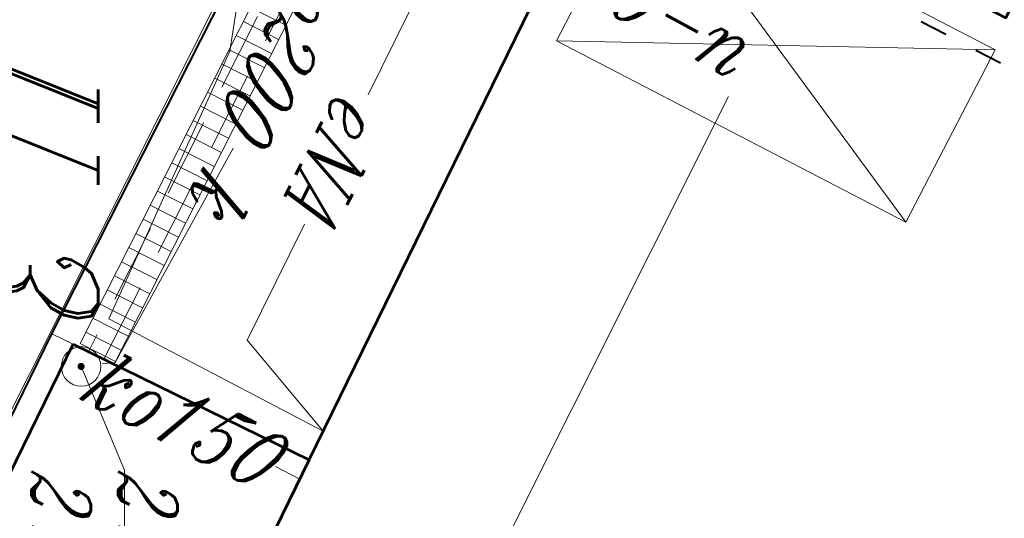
# Model space of a CAD drawing. Header units: millimetres. Extents: x -9598 to -9388, y -264557 to -264347.
# Tile 31 of 44: x -9437.67 to -9425.23, y -264437.77 to -264431.48. Entities that reach past the tile are written whole.
import ezdxf
from ezdxf.enums import TextEntityAlignment as Align

# ---------------------------------------------------------------- set-up
doc = ezdxf.new("R2010")
doc.units = ezdxf.units.MM
doc.linetypes.add('Rakowicka 531_1 wstępna wersja$0$KTCR02-500', pattern=[1.5, 1, -0.5])
doc.linetypes.add('Rakowicka 531_1 wstępna wersja$0$PTTU04-500', pattern=[1.5, 1, -0.5])
doc.layers.get('0').update_dxf_attribs({"color": 20, "lineweight": 35})
for name, color, linetype, lineweight in [('-- CO_opis', 11, 'Continuous', 0), ('-- CO_z', 51, 'Continuous', 9), ('Rakowicka 531_1 wstępna wersja$0$EGBB01', 250, 'Continuous', 0), ('Rakowicka 531_1 wstępna wersja$0$EGBD03', 250, 'Continuous', 0), ('Rakowicka 531_1 wstępna wersja$0$EPGPO_216', 7, 'Continuous', 0), ('Rakowicka 531_1 wstępna wersja$0$KTCR02', 250, 'Continuous', 0), ('Rakowicka 531_1 wstępna wersja$0$KTOK05_01', 250, 'Continuous', 0), ('Rakowicka 531_1 wstępna wersja$0$PRGG04', 250, 'Continuous', 0), ('Rakowicka 531_1 wstępna wersja$0$PTTU04', 250, 'Continuous', 0), ('Rakowicka 531_1 wstępna wersja$0$SUPE_01', 250, 'Continuous', 0), ('Rakowicka 531_1 wstępna wersja$0$SUPG_01', 250, 'Continuous', 0), ('Rakowicka 531_1 wstępna wersja$0$SUPK_01', 250, 'Continuous', 0), ('Rakowicka 531_1 wstępna wersja$0$SUUS15_05_K', 250, 'Continuous', 0)]:
    doc.layers.add(name, color=color, linetype=linetype, lineweight=lineweight)
doc.layers.add('-- RAMKA', color=11, linetype='Continuous')
doc.layers.add('Rakowicka 531_1 wstępna wersja$0$GULKDK', color=7, linetype='Continuous', lineweight=13, true_color=0x0a0909)
doc.layers.add('Rakowicka 531_1 wstępna wersja$0$GUPKSH', color=7, linetype='Continuous', lineweight=0, true_color=0x803300)
doc.styles.add('Rakowicka 531_1 wstępna wersja$0$Style-ITALIC_1250 I 0.20944', font='ITALIC_1250.shx', dxfattribs={"oblique": 12})

# ---------------------------------------------------------------- blocks, each defined once
blk = doc.blocks.new('Rakowicka 531_1 wstępna wersja$0$GUPKSH1')
at = {"layer": 'Rakowicka 531_1 wstępna wersja$0$GUPKSH', "linetype": 'Continuous', "lineweight": 13}
blk.add_hatch(color=36, dxfattribs=at).paths.add_polyline_path([(0, -0.45), (-0.11647, -0.43467), (-0.225, -0.38971), (-0.3182, -0.3182), (-0.38971, -0.225), (-0.43467, -0.11647), (-0.45, 0), (-0.43467, 0.11647), (-0.38971, 0.225), (-0.3182, 0.3182), (-0.225, 0.38971), (-0.11647, 0.43467), (0, 0.45), (0.11647, 0.43467), (0.225, 0.38971), (0.3182, 0.3182), (0.38971, 0.225), (0.43467, 0.11647), (0.45, 0), (0.43467, -0.11647), (0.38971, -0.225), (0.3182, -0.3182), (0.225, -0.38971), (0.11647, -0.43467)])
blk = doc.blocks.new('Rakowicka 531_1 wstępna wersja$0$GULKDK2')
at = {"color": 0, "flags": 128}
blk.add_lwpolyline([(0, 2.5), (0, -2.5)], dxfattribs=at)
blk = doc.blocks.new('Rakowicka 531_1 wstępna wersja$0$GULKDK1')
at = {"color": 0, "flags": 128}
blk.add_lwpolyline([(0, 2.5), (0, -2.5)], dxfattribs=at)
blk = doc.blocks.new('Rakowicka 531_1 wstępna wersja$0$SUUS15_05_K')
at = {"layer": 'Rakowicka 531_1 wstępna wersja$0$SUUS15_05_K', "color": 36, "linetype": 'Continuous', "lineweight": 13}
blk.add_circle((0, 0), 0.25, dxfattribs=at)
blk = doc.blocks.new('Rakowicka 531_1 wstępna wersja')
at = {"layer": 'Rakowicka 531_1 wstępna wersja$0$EGBB01', "color": 250, "linetype": 'Continuous', "lineweight": 53, "flags": 128}
for points in [[(7425321.77, 5549106.21), (7425324.28, 5549111.05), (7425322.67, 5549111.9), (7425325.03, 5549116.66), (7425326.59, 5549115.76), (7425328.55, 5549119.68), (7425341.8, 5549113.09), (7425335.07, 5549099.71), (7425329.86, 5549102.25), (7425321.77, 5549106.21)], [(7425328.4, 5549099.27), (7425329.86, 5549102.25), (7425335.07, 5549099.71), (7425333.55, 5549096.75), (7425328.4, 5549099.27)]]:
    blk.add_lwpolyline(points, close=True, dxfattribs=at)
at = {"layer": 'Rakowicka 531_1 wstępna wersja$0$EGBD03', "color": 96, "linetype": 'Continuous', "lineweight": 13, "flags": 128}
blk.add_lwpolyline([(7425322.67, 5549124.6), (7425344.1, 5549113.78), (7425334.47, 5549095.85), (7425313.32, 5549106.49), (7425322.67, 5549124.6)], close=True, dxfattribs=at)
blk.add_lwpolyline([(7425330.541, 5549078.787), (7425329.63, 5549076.9), (7425328.84, 5549075.25), (7425311.48, 5549083.92), (7425305.85, 5549086.73), (7425303.71, 5549087.75), (7425313.32, 5549106.49), (7425334.47, 5549095.85), (7425337.41, 5549094.37), (7425337.57, 5549094.29), (7425336.35, 5549091.95), (7425336.681, 5549091.785)], dxfattribs=at)
at = {"layer": 'Rakowicka 531_1 wstępna wersja$0$GULKDK', "color": 18, "linetype": 'Continuous', "lineweight": 13, "true_color": 0x0a0909, "flags": 128}
for points in [[(7425328.392, 5549099.357), (7425320.427, 5549103.397), (7425313.674, 5549107.646), (7425316.941, 5549114.007), (7425317.267, 5549114.672), (7425319.898, 5549119.788), (7425321.57, 5549118.917)], [(7425328.618, 5549099.803), (7425320.673, 5549103.833), (7425314.328, 5549107.826), (7425317.389, 5549113.783), (7425317.713, 5549114.448), (7425320.112, 5549119.112), (7425321.34, 5549118.473)]]:
    blk.add_lwpolyline(points, dxfattribs=at)
at = {"layer": 'Rakowicka 531_1 wstępna wersja$0$KTCR02', "color": 250, "linetype": 'Rakowicka 531_1 wstępna wersja$0$KTCR02-500', "lineweight": 13, "flags": 128}
blk.add_lwpolyline([(7425319.95, 5549119.62), (7425317.38, 5549114.62), (7425317.04, 5549113.95), (7425313.83, 5549107.69), (7425320.49, 5549103.5), (7425328.494, 5549099.463), (7425328.4, 5549099.27), (7425328.27, 5549099), (7425320.288, 5549103.052), (7425313.28, 5549106.61), (7425309.444, 5549099.029), (7425306.08, 5549092.38), (7425303.78, 5549087.76), (7425305.85, 5549086.73), (7425311.48, 5549083.92), (7425314.97, 5549085.38), (7425316.48, 5549084.48), (7425315.28, 5549082.06), (7425320.1, 5549079.67)], dxfattribs=at)
blk.add_lwpolyline([(7425321.41, 5549118.57), (7425320.06, 5549119.28), (7425317.6, 5549114.5), (7425317.29, 5549113.84), (7425314.17, 5549107.79), (7425320.61, 5549103.73), (7425320.8, 5549103.61), (7425328.591, 5549099.659), (7425329.86, 5549102.25), (7425321.77, 5549106.21), (7425320.13, 5549107.04), (7425322.67, 5549111.9), (7425323.21, 5549112.98), (7425319.54, 5549114.8), (7425321.41, 5549118.57)], close=True, dxfattribs=at)
at = {"layer": 'Rakowicka 531_1 wstępna wersja$0$KTOK05_01', "color": 250, "linetype": 'Continuous', "lineweight": 40, "flags": 128}
blk.add_lwpolyline([(7425333.42, 5549096.48), (7425328.27, 5549099), (7425320.288, 5549103.052), (7425313.28, 5549106.61)], dxfattribs=at)
at = {"layer": 'Rakowicka 531_1 wstępna wersja$0$PRGG04', "color": 8, "linetype": 'Continuous', "lineweight": 40}
for p, q in [((7425324.852, 5549110.983), (7425324.69, 5549110.673)), ((7425324.49, 5549110.292), (7425324.328, 5549109.982))]:
    blk.add_line(p, q, dxfattribs=at)
at = {"layer": 'Rakowicka 531_1 wstępna wersja$0$PTTU04', "color": 250, "linetype": 'Rakowicka 531_1 wstępna wersja$0$PTTU04-500', "lineweight": 13, "flags": 128}
blk.add_lwpolyline([(7425320.288, 5549103.052), (7425328.27, 5549099), (7425333.206, 5549096.585), (7425332.51, 5549095.26), (7425331.89, 5549094.08), (7425328.38, 5549095.88), (7425328.16, 5549095.55), (7425323.96, 5549097.56), (7425323.54, 5549096.95), (7425318.58, 5549087), (7425322.38, 5549085.11), (7425322.21, 5549084.77), (7425322.89, 5549084.42), (7425323.32, 5549084.2), (7425323.16, 5549083.95), (7425318.39, 5549086.27), (7425315.22, 5549089.94), (7425315.46, 5549090.4), (7425316.52, 5549089.86), (7425317.92, 5549092.57), (7425316.871, 5549093.102), (7425317.67, 5549094.64), (7425313.518, 5549096.856), (7425314.891, 5549099.561), (7425317.784, 5549098.119), (7425320.288, 5549103.052)], close=True, dxfattribs=at)
at = {"layer": 'Rakowicka 531_1 wstępna wersja$0$SUPE_01', "color": 1, "linetype": 'Continuous', "lineweight": 13, "flags": 128}
for points in [[(7425313.61, 5549109.82), (7425322.12, 5549104.54), (7425325.252, 5549102.997)], [(7425329.498, 5549102.427), (7425329.41, 5549102.26), (7425328.08, 5549099.72), (7425324.7, 5549101.25), (7425323.72, 5549101.4), (7425315.263, 5549105.732)], [(7425326.885, 5549102.192), (7425328.35, 5549101.47), (7425329.497, 5549102.428)]]:
    blk.add_lwpolyline(points, dxfattribs=at)
at = {"layer": 'Rakowicka 531_1 wstępna wersja$0$SUPK_01', "color": 36, "linetype": 'Continuous', "lineweight": 13, "flags": 128}
for points in [[(7425329.944, 5549101.826), (7425330.101, 5549102.132)], [(7425325.926, 5549101.292), (7425328.63, 5549099.8), (7425328.649, 5549099.637)]]:
    blk.add_lwpolyline(points, dxfattribs=at)
at = {"layer": 'Rakowicka 531_1 wstępna wersja$0$SUUS15_05_K', "color": 36, "linetype": 'Continuous', "lineweight": 13, "flags": 128}
blk.add_lwpolyline([(7425328.68, 5549099.37), (7425329.989, 5549099.918), (7425332.175, 5549099.918)], dxfattribs=at)
at = {"layer": 'Rakowicka 531_1 wstępna wersja$0$GULKDK', "color": 18, "linetype": 'Continuous', "lineweight": 13, "true_color": 0x0a0909, "xscale": 0.1, "yscale": 0.1, "zscale": 0.1, "rotation": 153.1045932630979}
for name, p in [('Rakowicka 531_1 wstępna wersja$0$GULKDK2', (7425324.26, 5549101.733)), ('Rakowicka 531_1 wstępna wersja$0$GULKDK2', (7425324.26, 5549101.733)), ('Rakowicka 531_1 wstępna wersja$0$GULKDK2', (7425324.438, 5549101.643)), ('Rakowicka 531_1 wstępna wersja$0$GULKDK2', (7425324.438, 5549101.643)), ('Rakowicka 531_1 wstępna wersja$0$GULKDK2', (7425324.617, 5549101.552)), ('Rakowicka 531_1 wstępna wersja$0$GULKDK2', (7425324.617, 5549101.552)), ('Rakowicka 531_1 wstępna wersja$0$GULKDK2', (7425324.795, 5549101.462)), ('Rakowicka 531_1 wstępna wersja$0$GULKDK2', (7425324.795, 5549101.462)), ('Rakowicka 531_1 wstępna wersja$0$GULKDK2', (7425324.973, 5549101.371)), ('Rakowicka 531_1 wstępna wersja$0$GULKDK2', (7425324.973, 5549101.371)), ('Rakowicka 531_1 wstępna wersja$0$GULKDK2', (7425325.152, 5549101.281)), ('Rakowicka 531_1 wstępna wersja$0$GULKDK2', (7425325.152, 5549101.281)), ('Rakowicka 531_1 wstępna wersja$0$GULKDK2', (7425325.33, 5549101.19)), ('Rakowicka 531_1 wstępna wersja$0$GULKDK2', (7425325.33, 5549101.19)), ('Rakowicka 531_1 wstępna wersja$0$GULKDK2', (7425325.509, 5549101.1)), ('Rakowicka 531_1 wstępna wersja$0$GULKDK2', (7425325.509, 5549101.1)), ('Rakowicka 531_1 wstępna wersja$0$GULKDK2', (7425325.687, 5549101.009)), ('Rakowicka 531_1 wstępna wersja$0$GULKDK2', (7425325.687, 5549101.009)), ('Rakowicka 531_1 wstępna wersja$0$GULKDK2', (7425325.865, 5549100.919)), ('Rakowicka 531_1 wstępna wersja$0$GULKDK2', (7425325.865, 5549100.919)), ('Rakowicka 531_1 wstępna wersja$0$GULKDK2', (7425326.044, 5549100.828)), ('Rakowicka 531_1 wstępna wersja$0$GULKDK2', (7425326.044, 5549100.828)), ('Rakowicka 531_1 wstępna wersja$0$GULKDK2', (7425326.222, 5549100.738)), ('Rakowicka 531_1 wstępna wersja$0$GULKDK2', (7425326.222, 5549100.738)), ('Rakowicka 531_1 wstępna wersja$0$GULKDK2', (7425326.4, 5549100.648)), ('Rakowicka 531_1 wstępna wersja$0$GULKDK2', (7425326.4, 5549100.648)), ('Rakowicka 531_1 wstępna wersja$0$GULKDK2', (7425326.579, 5549100.557)), ('Rakowicka 531_1 wstępna wersja$0$GULKDK2', (7425326.579, 5549100.557)), ('Rakowicka 531_1 wstępna wersja$0$GULKDK2', (7425326.757, 5549100.467)), ('Rakowicka 531_1 wstępna wersja$0$GULKDK2', (7425326.757, 5549100.467)), ('Rakowicka 531_1 wstępna wersja$0$GULKDK2', (7425326.935, 5549100.376)), ('Rakowicka 531_1 wstępna wersja$0$GULKDK2', (7425326.935, 5549100.376)), ('Rakowicka 531_1 wstępna wersja$0$GULKDK2', (7425327.114, 5549100.286)), ('Rakowicka 531_1 wstępna wersja$0$GULKDK2', (7425327.114, 5549100.286)), ('Rakowicka 531_1 wstępna wersja$0$GULKDK2', (7425327.292, 5549100.195)), ('Rakowicka 531_1 wstępna wersja$0$GULKDK2', (7425327.292, 5549100.195)), ('Rakowicka 531_1 wstępna wersja$0$GULKDK2', (7425327.471, 5549100.105)), ('Rakowicka 531_1 wstępna wersja$0$GULKDK2', (7425327.471, 5549100.105)), ('Rakowicka 531_1 wstępna wersja$0$GULKDK2', (7425327.649, 5549100.014)), ('Rakowicka 531_1 wstępna wersja$0$GULKDK2', (7425327.649, 5549100.014)), ('Rakowicka 531_1 wstępna wersja$0$GULKDK2', (7425327.827, 5549099.924)), ('Rakowicka 531_1 wstępna wersja$0$GULKDK2', (7425327.827, 5549099.924)), ('Rakowicka 531_1 wstępna wersja$0$GULKDK2', (7425328.006, 5549099.833)), ('Rakowicka 531_1 wstępna wersja$0$GULKDK2', (7425328.006, 5549099.833)), ('Rakowicka 531_1 wstępna wersja$0$GULKDK2', (7425328.184, 5549099.743)), ('Rakowicka 531_1 wstępna wersja$0$GULKDK2', (7425328.184, 5549099.743)), ('Rakowicka 531_1 wstępna wersja$0$GULKDK2', (7425328.362, 5549099.652)), ('Rakowicka 531_1 wstępna wersja$0$GULKDK2', (7425328.362, 5549099.652)), ('Rakowicka 531_1 wstępna wersja$0$GULKDK1', (7425328.505, 5549099.58))]:
    blk.add_blockref(name, p, dxfattribs=at)
at = {"layer": 'Rakowicka 531_1 wstępna wersja$0$SUUS15_05_K', "color": 36, "linetype": 'Continuous', "lineweight": 13}
blk.add_blockref('Rakowicka 531_1 wstępna wersja$0$SUUS15_05_K', (7425328.68, 5549099.37), dxfattribs=at)
at = {"layer": 'Rakowicka 531_1 wstępna wersja$0$SUUS15_05_K', "color": 36, "linetype": 'Continuous', "lineweight": 13, "xscale": 0.1, "yscale": 0.1, "zscale": 0.1}
blk.add_blockref('Rakowicka 531_1 wstępna wersja$0$GUPKSH1', (7425328.68, 5549099.37), dxfattribs=at)
at = {"layer": 'Rakowicka 531_1 wstępna wersja$0$EPGPO_216', "color": 8, "linetype": 'Continuous', "lineweight": 30, "style": 'Rakowicka 531_1 wstępna wersja$0$Style-ITALIC_1250 I 0.20944', "oblique": 12, "width": 0.777778}
blk.add_text('U.3', height=1.8, dxfattribs=at).set_placement((7425326.213, 5549098.686), align=Align.MIDDLE_CENTER)
at = {"layer": 'Rakowicka 531_1 wstępna wersja$0$GULKDK', "color": 250, "linetype": 'Continuous', "lineweight": 13, "insert": (7425326.353, 5549100.809), "char_height": 0.75, "attachment_point": 8, "rotation": 333.1046, "line_spacing_factor": 0.6, "style": 'Rakowicka 531_1 wstępna wersja$0$Style-ITALIC_1250 I 0.20944'}
blk.add_mtext('\\H1x;\\W0.8;k', dxfattribs=at)
at = {"layer": 'Rakowicka 531_1 wstępna wersja$0$SUPE_01', "color": 1, "linetype": 'Continuous', "lineweight": 13, "style": 'Rakowicka 531_1 wstępna wersja$0$Style-ITALIC_1250 I 0.20944', "oblique": 12, "width": 0.8}
blk.add_text('eNA', height=0.75, rotation=333.767, dxfattribs=at).set_placement((7425326.068, 5549102.594), align=Align.MIDDLE_CENTER)
at = {"layer": 'Rakowicka 531_1 wstępna wersja$0$SUPG_01', "color": 250, "linetype": 'Continuous', "lineweight": 13, "style": 'Rakowicka 531_1 wstępna wersja$0$Style-ITALIC_1250 I 0.20944', "oblique": 12, "width": 0.8}
blk.add_text('g50-n', height=0.75, rotation=61.5845, dxfattribs=at).set_placement((7425324.033, 5549106.483), align=Align.MIDDLE_CENTER)
at = {"layer": 'Rakowicka 531_1 wstępna wersja$0$SUPK_01', "color": 36, "linetype": 'Continuous', "lineweight": 13, "style": 'Rakowicka 531_1 wstępna wersja$0$Style-ITALIC_1250 I 0.20944', "oblique": 12, "width": 0.8}
for s, rotation, p in [('ko200', 331.117, (7425324.591, 5549102.028)), ('ko150', 62.7756, (7425329.333, 5549100.639))]:
    blk.add_text(s, height=0.75, rotation=rotation, dxfattribs=at).set_placement(p, align=Align.MIDDLE_CENTER)
at = {"layer": 'Rakowicka 531_1 wstępna wersja$0$SUUS15_05_K', "color": 36, "linetype": 'Continuous', "lineweight": 13, "char_height": 0.75, "attachment_point": 7, "rotation": 359.9998, "line_spacing_factor": 0.6, "style": 'Rakowicka 531_1 wstępna wersja$0$Style-ITALIC_1250 I 0.20944'}
for s, insert in [('\\H1x;\\W0.8;212.64', (7425329.979, 5549099.84)), ('\\H1x;\\W0.8;211.12', (7425329.979, 5549098.745))]:
    blk.add_mtext(s, dxfattribs=dict(at, insert=insert))

msp = doc.modelspace()

# ---------------------------------------------------------------- linework, layer by layer
at = {"layer": '-- CO_opis', "lineweight": 0}
msp.add_lwpolyline([(-9437.642, -264466.108), (-9437.642, -264450.239), (-9428.72, -264432.445)], dxfattribs=at)
at = {"layer": '-- CO_z', "color": 11}
for p, q in [((-9426.478, -264434.032, -10.18), (-9429.762, -264429.569, -10.18)), ((-9425.35, -264431.857, -10.18), (-9430.89, -264431.744, -10.18))]:
    msp.add_line(p, q, dxfattribs=at)
at = {"layer": '-- CO_z', "color": 11, "elevation": -10.18}
msp.add_lwpolyline([(-9425.35, -264431.857), (-9426.478, -264434.032), (-9430.89, -264431.744), (-9429.762, -264429.569), (-9425.35, -264431.857)], dxfattribs=at)

# ---------------------------------------------------------------- block references
at = {"layer": '-- RAMKA', "rotation": 270}
msp.add_blockref('Rakowicka 531_1 wstępna wersja', (-5558536.267, 7160892.827), dxfattribs=at)

doc.saveas('drawing.dxf')
